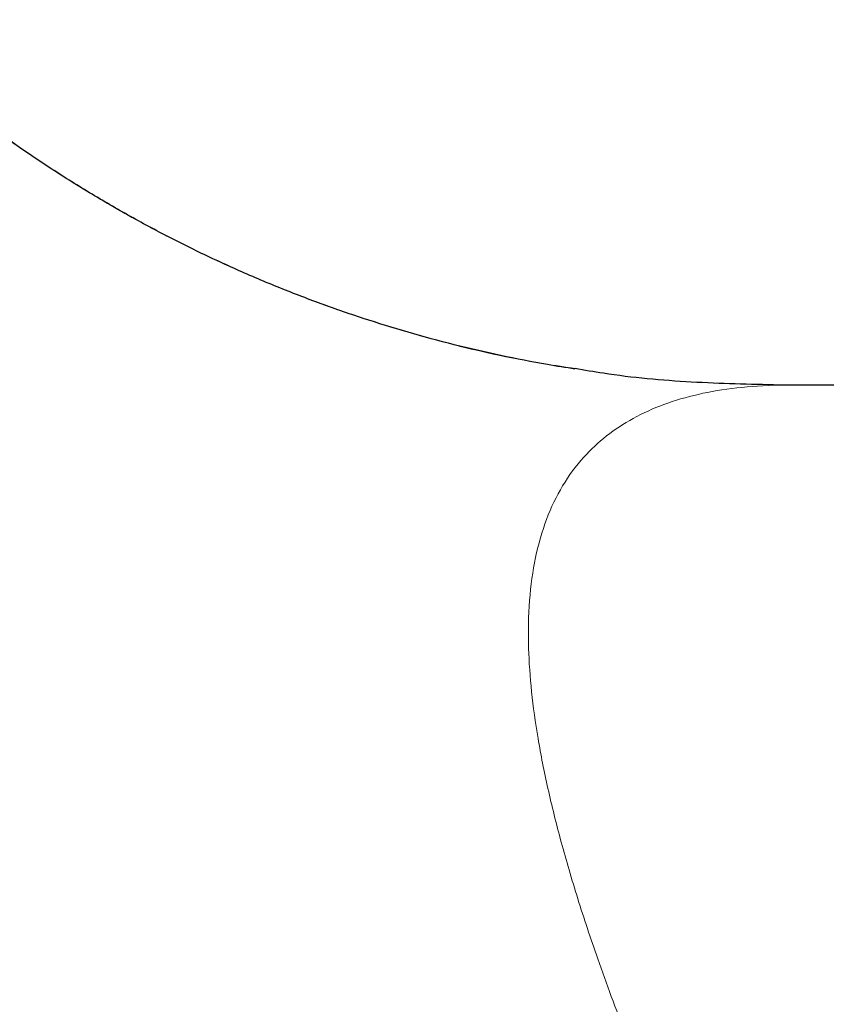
# Model space of a CAD drawing. Header units: millimetres. Extents: x 8 to 424, y 12 to 199.
# Tile 64 of 80: x 58.38 to 58.863, y 193.41 to 194. Entities that reach past the tile are written whole.
import ezdxf

# ---------------------------------------------------------------- set-up
doc = ezdxf.new("R2010")
doc.units = ezdxf.units.MM

msp = doc.modelspace()

# ---------------------------------------------------------------- linework, layer by layer
at = {"color": 7, "linetype": 'Continuous', "lineweight": 30}
msp.add_arc((57.86014, -1854.71853), 2048.49992, 88.90671344, 89.97273784, dxfattribs=at)
at = {"color": 252, "linetype": 'Continuous', "lineweight": 0}
msp.add_arc((58.83857, 193.97921), 0.7998, 225.30733, 269.99241, dxfattribs=at)
for points, knots in [([(58.71252, 193.79102), (58.70052, 193.79288), (58.67076, 193.79751), (58.6295, 193.80766), (58.58858, 193.81979), (58.55354, 193.83206), (58.51883, 193.84602), (58.48462, 193.8617), (58.45078, 193.87918), (58.41761, 193.89837), (58.38514, 193.91929), (58.35205, 193.943), (58.31843, 193.96962), (58.29634, 193.98983), (58.28528, 193.99995)], [0, 0, 0, 0, 0.075416, 0.186972, 0.263523, 0.340489, 0.417454, 0.495813, 0.574172, 0.653967, 0.733762, 0.814022, 0.906865, 1, 1, 1, 1]), ([(58.83485, 193.78116), (58.82624, 193.78075), (58.80901, 193.77994), (58.78611, 193.77592), (58.76538, 193.76984), (58.74704, 193.76152), (58.73103, 193.75099), (58.71674, 193.73767), (58.70458, 193.72118), (58.69494, 193.70113), (58.68834, 193.67823), (58.68476, 193.65246), (58.68421, 193.62542), (58.68615, 193.59764), (58.69002, 193.5696), (58.69594, 193.53959), (58.70389, 193.50758), (58.71386, 193.47359), (58.72661, 193.43521), (58.74263, 193.39195), (58.76238, 193.34328), (58.78488, 193.29174), (58.81008, 193.23734), (58.82868, 193.19911), (58.83843, 193.17948), (58.83846, 193.17941)], [0, 0, 0, 0, 0.04334, 0.08668, 0.13002, 0.173361, 0.216702, 0.260043, 0.309357, 0.358672, 0.407987, 0.457302, 0.506617, 0.547715, 0.588813, 0.62991, 0.671004, 0.712098, 0.753192, 0.802521, 0.85185, 0.901179, 0.950509, 0.999838, 1, 1, 1, 1])]:
    msp.add_open_spline(points, degree=3, knots=knots, dxfattribs=at)
at = {"color": 7, "linetype": 'Continuous', "lineweight": 30}
for points, knots in [([(58.71246, 193.79076), (58.70698, 193.7916), (58.69207, 193.79389), (58.66791, 193.79873), (58.64004, 193.80517), (58.61254, 193.8126), (58.58542, 193.82097), (58.55868, 193.83027), (58.53227, 193.84052), (58.50625, 193.85169), (58.4806, 193.86381), (58.45535, 193.87686), (58.43053, 193.89081), (58.40619, 193.90567), (58.38234, 193.92142), (58.35902, 193.93804), (58.33637, 193.9554), (58.3145, 193.97351), (58.29749, 193.98841), (58.28801, 193.99753), (58.28532, 194.00012)], [0, 0, 0, 0, 0.0344575, 0.0936462, 0.1529574, 0.2120403, 0.2705023, 0.3291975, 0.3878229, 0.4463751, 0.5050397, 0.563953, 0.6228868, 0.681802, 0.7410519, 0.800409, 0.8595926, 0.9182887, 0.9767957, 1, 1, 1, 1]), ([(58.83485, 193.78116), (58.81729, 193.78155), (58.78208, 193.78233), (58.74121, 193.78601), (58.71818, 193.79003), (58.71252, 193.79102)], [0, 0, 0, 0, 0.428995, 0.859869, 1, 1, 1, 1])]:
    msp.add_open_spline(points, degree=3, knots=knots, dxfattribs=at)

doc.saveas('drawing.dxf')
